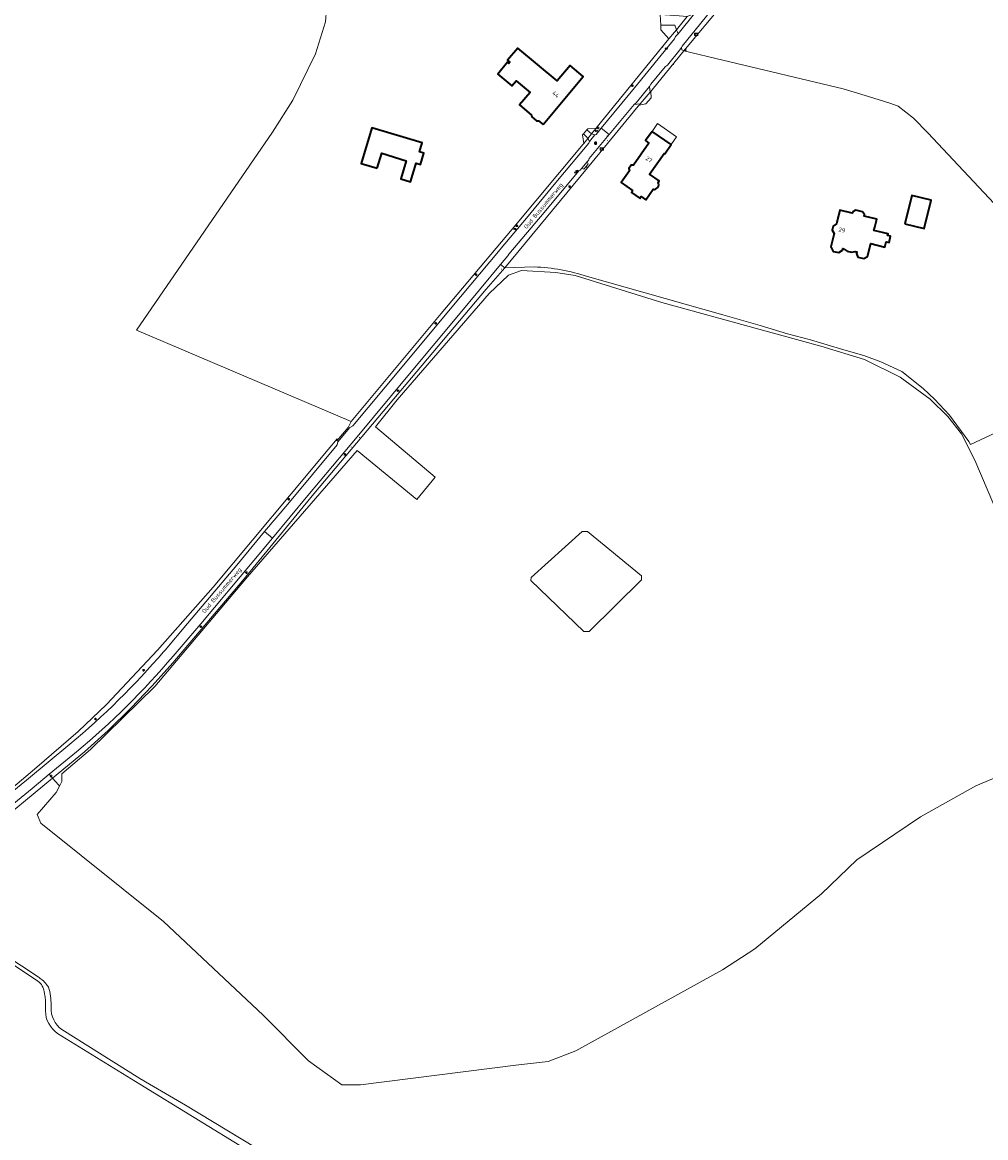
# Model space of a CAD drawing. Header units: metres. Extents: x 140853 to 145288, y 474558 to 480269.
# Tile 102 of 256: x 142204 to 142611, y 476977 to 477450. Entities that reach past the tile are written whole.
import ezdxf
from ezdxf.enums import TextEntityAlignment as Align
from ezdxf.lldxf.tags import DXFTag

# ---------------------------------------------------------------- set-up
doc = ezdxf.new("R2010")
doc.units = ezdxf.units.M
doc.header["$MEASUREMENT"] = 0
for name, color, linetype, lineweight in [('B-WE-GR-BEPLANTING_CULTUUR_BOSPLANTSOEN-G', 90, 'GR-PLANTSOEN', 18), ('B-WE-GR-BOS_GEMENGD-G', 40, 'Continuous', 13), ('B-WE-GR-BOUWLAND-G', 80, 'Continuous', 13), ('B-WE-GR-BOUWLAND_BRAAKLIGGEND-G', 200, 'Continuous', 13), ('B-WE-GR-GRAS_KRUIDENRIJK-G', 80, 'Continuous', 18), ('B-WE-GR-GROENVOORZIENING-G', 80, 'Continuous', 18), ('B-WE-IE-TERREINAFSCHEIDING_KUNSTMATIG_HEKWERK-G', 20, 'IE-TERREINAFSCHEIDING-KUNSTMATIG', 18), ('B-WE-KL-DATA_CAI-S', 90, 'KL-CAI-N', 18), ('B-WE-KL-ET_LS_OV_LICHTMAST-S', 190, 'Continuous', 18), ('B-WE-KL-GAS_PUT-S', 30, 'Continuous', 18), ('B-WE-KL-WATER_BRANDLEIDING_PUT-S', 150, 'Continuous', 18), ('B-WE-KL-WATER_PUT-S', 170, 'Continuous', 18), ('B-WE-OG-BEBOUWING-G', 7, 'Continuous', 35), ('B-WE-OG-BEBOUWING_BIJGEBOUW-G', 7, 'Continuous', 18), ('B-WE-OG-BEBOUWING_HUISNUMMER-T18', 10, 'Continuous', 18), ('B-WE-OG-BEBOUWING_STRAATNAAM-T18', 10, 'Continuous', 18), ('B-WE-OG-TERREIN_ERF-G', 7, 'Continuous', 18), ('B-WE-RI-GWA_RIOOLPUT-S', 30, 'Continuous', 18), ('B-WE-RI-TERREINKAST-S', 7, 'Continuous', 18), ('B-WE-VH-ONVERHARD-G', 252, 'Continuous', 18), ('B-WE-VH-VERHARDING_ASFALT-G', 252, 'Continuous', 18), ('B-WE-VH-VERHARDING_BETONSTRAATSTEEN-G', 252, 'Continuous', 18), ('B-WE-VH-VERHARDING_GESLOTEN-G', 7, 'Continuous', 18), ('B-WE-VH-VERHARDING_HALFVERHARDING_GRIND-G', 252, 'Continuous', 18), ('B-WE-VH-VERHARDING_HOUTSNIPPERS-G', 252, 'Continuous', 18), ('X-XX-XX-ALGEMEEN-S', 7, 'Continuous', 18)]:
    doc.layers.add(name, color=color, linetype=linetype, lineweight=lineweight)
doc.styles.add('NLCS-ISO', font='txt')
doc.styles.get("Standard").update_dxf_attribs({"font": 'arial.ttf'})
doc.linetypes.add('GR-PLANTSOEN', pattern='A,0,[179,NLCS.shx,S=2,R=0,X=0,Y=0],-4', length=4)
doc.linetypes.add('IE-TERREINAFSCHEIDING-KUNSTMATIG', pattern='A,4,[82,NLCS.shx,S=0.75,R=90,X=0,Y=0],4,-2', length=10)
tags = doc.linetypes.add('KL-CAI-N', pattern='A,4,-1,[101,NLCS.shx,S=0.5,R=0,X=0,Y=0],-1,4,-1,["C",Standard,S=1,R=0,X=-0.25,Y=-0.5],-1.5', length=12.5).pattern_tags.tags
tags[18] = DXFTag(74, 10)

# ---------------------------------------------------------------- blocks, each defined once
blk = doc.blocks.new('SIE-WEG_AFVALBAK_TYPE_01')
for radius in [0.25, 0.156]:
    blk.add_circle((0, 0), radius)
blk = doc.blocks.new('SRI-TERREINKAST-SO')
at = {"ltscale": 0.1}
h = blk.add_hatch(color=256, dxfattribs=at)
h.paths.add_polyline_path([(3.9, 2.1), (-3.4, 2.1), (-3.4, -2.4), (3.9, -2.4)])
h.paths.add_polyline_path([(3.4, 1.6), (-2.9, 1.6), (-2.9, -1.9), (3.4, -1.9)], flags=16)
at = {"flags": 128}
for points in [[(3.9, 2.1), (-3.4, 2.1), (-3.4, -2.4), (3.9, -2.4)], [(3.4, 1.6), (-2.9, 1.6), (-2.9, -1.9), (3.4, -1.9)]]:
    blk.add_lwpolyline(points, close=True, dxfattribs=at)
at = {"style": 'NLCS-ISO'}
blk.add_text('RI', height=1.8, dxfattribs=at).set_placement((-0.9, -1))
blk = doc.blocks.new('SKL-DATA_TERREINKAST-SO')
for q in [(-0.2, 0.2), (0.2, 0.2)]:
    blk.add_line((0, -0.2), q)
at = {"flags": 128}
blk.add_lwpolyline([(0.6, 0.4), (-0.6, 0.4), (-0.6, -0.4), (0.6, -0.4)], close=True, dxfattribs=at)
at = {"style": 'NLCS-ISO'}
blk.add_attdef('TYPE', text='', height=0.35, dxfattribs=at).set_placement((0, 0.7), align=Align.MIDDLE_CENTER)
blk = doc.blocks.new('B-SIE-WEG_LICHTMAST-SO')
at = {"ltscale": 0.1}
for p, q in [((-1.1, 0.6), (-2.2, 1.3)), ((0, 1.3), (0, 2.5)), ((1.1, 0.6), (2.2, 1.3)), ((-1.1, -0.6), (-2.2, -1.3)), ((0, -1.3), (0, -2.5)), ((1.1, -0.6), (2.2, -1.3))]:
    blk.add_line(p, q, dxfattribs=at)
at = {"flags": 128}
for points in [[(-1.2, 0.5), (1.2, 0.5)], [(-1.2, -0.5), (1.2, -0.5)]]:
    blk.add_lwpolyline(points, dxfattribs=at)
at = {"ltscale": 0.1}
blk.add_circle((0, 0), 1.27, dxfattribs=at)
at = {"style": 'NLCS-ISO'}
blk.add_attdef('TYPE', text='', height=1.8, dxfattribs=at).set_placement((0, 2.5), align=Align.BOTTOM_CENTER)
blk = doc.blocks.new('SKL-WATERLEIDINGPUT-SO')
at = {"color": 0, "linetype": 'ByBlock', "lineweight": 18}
blk.add_ellipse((0, 0), major_axis=(2.5, 0), ratio=0.54, dxfattribs=at)
at = {"color": 0, "linetype": 'ByBlock', "lineweight": 18, "style": 'NLCS-ISO'}
blk.add_text('wl', height=1.8, dxfattribs=at).set_placement((0, 0), align=Align.MIDDLE_CENTER)
blk = doc.blocks.new('SKL-GAS_PUT-SO')
at = {"color": 0, "linetype": 'ByBlock', "lineweight": 18}
blk.add_ellipse((0, 0), major_axis=(2.5, 0), ratio=0.601255, dxfattribs=at)
at = {"color": 0, "linetype": 'ByBlock', "lineweight": 18, "style": 'NLCS-ISO'}
blk.add_text('gas', height=1.8, dxfattribs=at).set_placement((0.1, 0.3), align=Align.MIDDLE_CENTER)
blk = doc.blocks.new('SRI-PUT_INSPECTIE-SO')
at = {"lineweight": -3, "flags": 128}
blk.add_lwpolyline([(-2, -2), (2, -2), (2, 2), (-2, 2)], close=True, dxfattribs=at)
at = {"lineweight": -3, "ltscale": 1.5}
blk.add_circle((0, 0), 2, dxfattribs=at)
at = {"ltscale": 0.1, "style": 'NLCS-ISO'}
blk.add_text('I', height=2.5, dxfattribs=at).set_placement((0, 0), align=Align.MIDDLE_CENTER)
blk = doc.blocks.new('SIE-WEG_STRAATPOT_BRANDKRAAN-SO')
blk.add_ellipse((0, 0), major_axis=(-0.729, 0), ratio=0.685994)
at = {"style": 'NLCS-ISO'}
blk.add_text('BR', height=0.4, dxfattribs=at).set_placement((-0.3, -0.2))

msp = doc.modelspace()

# ---------------------------------------------------------------- linework, layer by layer
at = {"layer": 'B-WE-GR-BEPLANTING_CULTUUR_BOSPLANTSOEN-G', "ltscale": 0.2, "flags": 128}
msp.add_lwpolyline([(142457.645, 477587.833), (142455.169, 477590.684), (142455.169, 477590.684, 0.0091178), (142421.153, 477612.154), (142421.153, 477612.154, 0.0372482), (142394.628, 477625.228), (142394.628, 477625.228, 0.0553428), (142361.778, 477631.768), (142361.778, 477631.768, 0.012629), (142315.371, 477635.578), (142315.371, 477635.578), (142281.634, 477500), (142279.284, 477490.779), (142165.754, 477495.82), (142156.942, 477500), (142108.438, 477523.01), (142075.722, 477558.537), (142073.495, 477556.762), (142066.713, 477551.359), (142018.961, 477577.562), (142023.158, 477589.855), (142023.402, 477598.721), (142023.402, 477598.721, -0.0460718), (142021.561, 477599.576), (142021.561, 477599.576, -0.0596284), (142019.46, 477601.163), (142019.46, 477601.163), (142000, 477618.565), (142000, 477616.85), (141995.411, 477621.272), (141983.845, 477629.332), (141977.439, 477632.139), (141953.008, 477639.554), (141949.674, 477635.844), (141951.991, 477630.309), (141952.406, 477630.483), (141953.565, 477627.716), (141958.77, 477615.709), (141958.77, 477615.709, 0.2085543), (141958.664, 477608.929), (141958.664, 477608.929, 0.1241913), (141961.146, 477605.613), (141961.146, 477605.613), (141969.063, 477599.836), (141951.634, 477575.073), (141936.138, 477586.041), (141916.046, 477600.262), (141932.157, 477623.024), (141935.096, 477621.059), (141935.096, 477621.059, 0.3237888), (141938.975, 477621.255), (141938.975, 477621.255), (141942.511, 477618.935), (141942.511, 477618.935, 0.3177164), (141949.436, 477622.947), (141949.436, 477622.947, 0.1434797), (141949.898, 477626.098), (141949.898, 477626.098), (141948.681, 477628.84), (141948.91, 477628.941), (141943.914, 477640.472), (141939.325, 477643.536), (141938.121, 477646.806), (141928.926, 477653.039), (141916.428, 477661.509), (141914.808, 477661.843), (141913.824, 477661.68), (141903.894, 477646.182), (141899.803, 477639.865), (141884.953, 477620.18), (141913.785, 477599.97), (141922.529, 477593.939), (141929.852, 477588.725), (141935.022, 477585.194), (141936.33, 477584.252), (141937.06, 477577.475), (141937.397, 477574.34), (141940.587, 477573.236), (141939.187, 477552.054), (141950.309, 477544.172), (141941.17, 477531.329), (141954.749, 477521.778), (141956.83, 477524.716), (141967.128, 477517.424), (141954.814, 477500), (141948.393, 477490.915), (141938.068, 477498.219), (141939.329, 477500), (141953.391, 477519.86), (141939.808, 477529.415), (141937.475, 477526.136), (141935.747, 477500), (141934.466, 477480.608), (141985.505, 477444.286), (141972.26, 477435.716), (142000, 477424.424), (142058.572, 477400.581), (142094.115, 477386.112), (142027.353, 477256.633), (142035.656, 477256.26), (142032.568, 477250), (142018.016, 477221.298), (142000, 477188.053), (141974.136, 477140.518), (141969.655, 477131.578), (141984.065, 477124.357), (141989.717, 477121.622), (142000, 477116.494), (142013.967, 477109.529), (142028.305, 477102.706), (142028.305, 477102.706, 0.0373765), (142043.001, 477096.517), (142043.001, 477096.517), (142053.846, 477093.041), (142072.117, 477089.129), (142081.089, 477087.783), (142121.748, 477082.443), (142124.881, 477082.281), (142133.744, 477081.821), (142133.744, 477081.821, 0.0079449), (142143.554, 477082.897), (142143.554, 477082.897), (142168.764, 477100.465), (142182.561, 477111.691), (142184.865, 477113.567), (142184.727, 477115.663), (142183.865, 477117.028), (142187.549, 477119.575), (142188.936, 477118.259), (142190.146, 477117.894), (142208.711, 477133.371), (142227.22, 477149.26), (142239.208, 477160.702), (142260.732, 477183.74), (142284.309, 477210.455), (142317.324, 477250), (142332.981, 477268.769), (142336.756, 477273.294), (142336.756, 477273.294, -0.062157), (142336.676, 477272.33), (142336.676, 477272.33), (142341.49, 477278.028), (142342.686, 477280.543), (142251.877, 477319.265), (142309.443, 477403.031), (142318.006, 477416.668), (142327.573, 477436.243), (142331.856, 477449.779), (142332.239, 477455.13), (142330.361, 477479.334), (142330.361, 477479.334, -0.4287248), (142339.934, 477488.316), (142339.934, 477488.316), (142370.927, 477489.666), (142370.927, 477489.666, 0.0998383), (142392.33, 477494.691), (142392.33, 477494.691), (142401.737, 477500), (142405.352, 477502.04), (142420.162, 477513.273), (142432.622, 477524.815), (142438.259, 477531.842), (142442.289, 477538.419), (142444.501, 477544.315), (142455.254, 477578.556), (142457.645, 477587.833)], format="xyb", close=True, dxfattribs=at)
at = {"layer": 'B-WE-GR-BOS_GEMENGD-G', "ltscale": 0.2, "flags": 128}
msp.add_lwpolyline([(142611.437, 477462.6), (142604.178, 477469.499), (142590.388, 477482.563), (142572.652, 477500), (142570.007, 477502.6), (142553.342, 477517.409), (142550.533, 477518.587), (142550.533, 477518.587), (142535.215, 477500), (142500, 477457.299), (142483.552, 477437.569), (142500, 477433.61), (142550.859, 477421.37), (142561.599, 477418.187), (142570.714, 477415.409), (142574.135, 477414.05), (142580.645, 477408.974), (142586.762, 477402.728), (142634.16, 477352.317)], dxfattribs=at)
for points in [[(142634.572, 477137.892), (142607.055, 477126.25), (142583.64, 477113.153), (142556.652, 477095.029), (142541.703, 477080.609), (142513.525, 477057.326), (142499.899, 477048.462), (142437.854, 477014.067), (142426.08, 477009.569), (142412.322, 477007.981), (142346.705, 476999.647), (142338.768, 476999.779), (142324.613, 477009.833), (142305.43, 477029.148), (142263.229, 477068.835), (142211.371, 477110.507), (142209.783, 477114.212), (142217.796, 477123.441), (142219.203, 477126.13), (142219.203, 477126.13, 0.1290472), (142218.89, 477126.694), (142218.89, 477126.694), (142216.346, 477129.593), (142189.18, 477107.209)], [(142188.876, 477059.372), (142210.2, 477045.382), (142210.2, 477045.382, -0.04596), (142211.997, 477044.129), (142211.997, 477044.129, -0.0413447), (142213.794, 477042.225), (142213.794, 477042.225, -0.040825), (142214.393, 477041.425), (142214.393, 477041.425, -0.0713484), (142214.89, 477040.124), (142214.89, 477040.124, -0.0664177), (142215.717, 477032.492), (142215.717, 477032.492, 0.2467226), (142220.194, 477023.102), (142220.194, 477023.102), (142253.224, 477002.451), (142257.381, 477000), (142272.542, 476991.061), (142320.479, 476962.23)]]:
    msp.add_lwpolyline(points, format="xyb", dxfattribs=at)
at = {"layer": 'B-WE-GR-BOUWLAND-G', "ltscale": 0.2, "flags": 128}
msp.add_lwpolyline([(142617.506, 477238.698), (142606.658, 477264.23), (142606.658, 477264.23), (142600.97, 477275.343), (142595.281, 477282.751), (142587.741, 477290.027), (142575.041, 477299.288), (142559.959, 477306.828), (142541.438, 477312.517), (142515.245, 477319.66), (142474.234, 477330.905), (142437.457, 477342.415), (142429.387, 477343.605), (142414.835, 477344.531), (142409.279, 477342.547), (142401.077, 477334.742), (142362.183, 477289.762), (142353.058, 477278.275), (142378.242, 477257.029), (142370.458, 477247.586), (142345.184, 477268.265), (142298.875, 477214.773), (142278.004, 477190.05), (142259.657, 477168.319), (142232.405, 477141.728), (142220.234, 477131.409), (142220.234, 477128.102), (142219.203, 477126.13), (142217.796, 477123.441), (142209.783, 477114.212), (142211.371, 477110.507), (142263.229, 477068.835), (142305.43, 477029.148), (142324.613, 477009.833), (142338.768, 476999.779), (142346.705, 476999.647), (142412.322, 477007.981), (142426.08, 477009.569), (142437.854, 477014.067), (142499.899, 477048.462), (142513.525, 477057.326), (142541.703, 477080.609), (142556.652, 477095.029), (142583.64, 477113.153), (142607.055, 477126.25), (142634.572, 477137.892)], dxfattribs=at)
msp.add_lwpolyline([(142418.732, 477213.255), (142418.851, 477214.564), (142440.515, 477233.967), (142442.776, 477233.967), (142465.512, 477215.16), (142465.512, 477213.493), (142443.491, 477191.71), (142441.229, 477191.71), (142418.732, 477213.255)], close=True, dxfattribs=at)
at = {"layer": 'B-WE-GR-BOUWLAND_BRAAKLIGGEND-G', "ltscale": 0.2, "flags": 128}
msp.add_lwpolyline([(142418.732, 477213.255), (142441.229, 477191.71), (142443.491, 477191.71), (142465.512, 477213.493), (142465.512, 477215.16), (142442.776, 477233.967), (142440.515, 477233.967), (142418.851, 477214.564), (142418.732, 477213.255)], close=True, dxfattribs=at)
at = {"layer": 'B-WE-GR-GRAS_KRUIDENRIJK-G', "ltscale": 0.2, "flags": 128}
for points in [[(142535.215, 477500), (142550.533, 477518.587), (142549.279, 477519.481), (142548.904, 477519.749), (142547.007, 477517.406), (142546.847, 477517.525), (142545.361, 477515.668), (142534.131, 477502.244), (142514.637, 477478.595), (142498.644, 477459.083), (142482.763, 477439.495), (142482.481, 477438.882), (142482.714, 477437.995), (142483.552, 477437.569), (142500, 477457.299), (142535.215, 477500)], [(142446.391, 477404.779), (142444.479, 477402.411), (142445.888, 477402.008), (142446.408, 477402.1), (142448.549, 477404.706), (142462.656, 477421.882), (142479.554, 477442.527), (142480.035, 477443.505), (142481.046, 477444.715), (142480.35, 477446.343), (142479.555, 477445.387), (142477.191, 477442.545), (142446.819, 477405.304), (142446.391, 477404.779)], [(142451.918, 477402.075), (142443.453, 477391.922), (142443.248, 477391.292), (142442.603, 477390.555), (142443.057, 477389.715), (142442.096, 477388.558), (142442.725, 477388.038), (142464.167, 477414.01), (142464.628, 477414.568), (142465.08, 477415.101), (142462.451, 477414.84), (142451.918, 477402.075)], [(142441.135, 477387.401), (142440.314, 477387.851), (142439.66, 477387.049), (142439.104, 477386.705), (142424.431, 477369.099), (142409.473, 477351.462), (142409.033, 477350.756), (142405.965, 477347.073), (142407.705, 477345.619), (142442.725, 477388.038), (142442.096, 477388.558), (142441.135, 477387.401)]]:
    msp.add_lwpolyline(points, close=True, dxfattribs=at)
msp.add_lwpolyline([(142192.966, 477118.786), (142205.265, 477128.665), (142223.694, 477143.952), (142223.694, 477143.952, 0.0413896), (142263.248, 477183.041), (142263.248, 477183.041), (142263.945, 477183.816), (142273.456, 477194.997), (142294.265, 477219.721), (142306.092, 477233.923), (142315.836, 477245.625), (142336.763, 477270.697), (142337.125, 477271.927), (142342.191, 477277.959), (142343.432, 477278.681), (142363.552, 477302.8), (142384.603, 477328.13), (142405.708, 477353.457), (142406.248, 477353.954), (142416.973, 477366.696), (142429.358, 477381.761), (142443.264, 477398.381), (142443.506, 477399.086), (142442.816, 477400.351), (142441.154, 477398.292), (142440.883, 477397.965), (142440.883, 477397.965), (142410.836, 477361.935), (142380.802, 477326.292), (142342.686, 477280.543), (142341.49, 477278.028), (142336.676, 477272.33), (142336.676, 477272.33, 0.062157), (142336.756, 477273.294), (142336.756, 477273.294), (142332.981, 477268.769), (142317.324, 477250), (142284.309, 477210.455), (142260.732, 477183.74), (142239.208, 477160.702), (142227.22, 477149.26), (142208.711, 477133.371), (142190.146, 477117.894)], format="xyb", dxfattribs=at)
msp.add_lwpolyline([(142326.973, 477250), (142399.779, 477336.594), (142407.705, 477345.619), (142405.965, 477347.073), (142388.108, 477325.636), (142366.691, 477299.879), (142345.2, 477274.135), (142324.341, 477249.209), (142309.365, 477231.197), (142301.455, 477221.684), (142279.02, 477194.938), (142267.317, 477181.191), (142267.317, 477181.191, -0.0438132), (142226.474, 477140.757), (142226.474, 477140.757), (142214.952, 477131.181), (142216.346, 477129.593), (142229.908, 477140.768), (142239.877, 477149.751), (142249.458, 477159.147), (142258.477, 477168.63), (142267.231, 477178.357), (142296.721, 477213.144), (142326.973, 477250)], format="xyb", close=True, dxfattribs=at)
at = {"layer": 'B-WE-GR-GROENVOORZIENING-G', "ltscale": 0.2, "flags": 128}
msp.add_lwpolyline([(142469.029, 477422.397), (142469.211, 477419.971), (142469.507, 477420.32), (142470.05, 477420.986), (142483.552, 477437.569), (142482.714, 477437.995), (142482.481, 477438.882), (142481.784, 477437.995), (142476.607, 477431.407), (142475.753, 477430.922), (142474.848, 477429.906), (142469.485, 477423.395), (142469.029, 477422.397)], close=True, dxfattribs=at)
msp.add_lwpolyline([(142658.343, 477295.771), (142604.755, 477270.835), (142604.127, 477272.15), (142595.922, 477283.308), (142589.569, 477290.063), (142584.714, 477294.52), (142575.784, 477301.804), (142566.818, 477305.868), (142559.62, 477308.518), (142551.272, 477310.934), (142537.146, 477315.125), (142527.412, 477317.672), (142515.827, 477321.231), (142500, 477325.702), (142442.67, 477341.893), (142442.67, 477341.893, 0.0712719), (142420.136, 477346.043), (142420.136, 477346.043), (142407.705, 477345.619), (142399.779, 477336.594), (142326.973, 477250), (142296.721, 477213.144), (142267.231, 477178.357), (142258.477, 477168.63), (142249.458, 477159.147), (142239.877, 477149.751), (142229.908, 477140.768), (142216.346, 477129.593), (142218.89, 477126.694), (142218.89, 477126.694, -0.1290472), (142219.203, 477126.13), (142219.203, 477126.13), (142220.234, 477128.102), (142220.234, 477131.409), (142232.405, 477141.728), (142259.657, 477168.319), (142278.004, 477190.05), (142298.875, 477214.773), (142345.184, 477268.265), (142370.458, 477247.586), (142378.242, 477257.029), (142353.058, 477278.275), (142362.183, 477289.762), (142401.077, 477334.742), (142409.279, 477342.547), (142414.835, 477344.531), (142429.387, 477343.605), (142437.457, 477342.415), (142474.234, 477330.905), (142515.245, 477319.66), (142541.438, 477312.517), (142559.959, 477306.828), (142575.041, 477299.288), (142587.741, 477290.027), (142595.281, 477282.751), (142600.97, 477275.343), (142606.658, 477264.23), (142617.506, 477238.698)], format="xyb", dxfattribs=at)
at = {"layer": 'B-WE-IE-TERREINAFSCHEIDING_KUNSTMATIG_HEKWERK-G', "ltscale": 0.2, "flags": 128}
for points in [[(142342.686, 477280.543), (142251.877, 477319.265), (142309.443, 477403.031), (142318.006, 477416.668), (142327.573, 477436.243), (142331.856, 477449.779), (142332.239, 477455.13), (142330.361, 477479.334)], [(142446.819, 477405.304), (142477.191, 477442.545)], [(142470.05, 477420.986), (142483.552, 477437.569)], [(142469.507, 477420.32), (142470.05, 477420.986)], [(142464.167, 477414.01), (142442.725, 477388.038)], [(142464.628, 477414.568), (142464.167, 477414.01)], [(142446.391, 477404.779), (142446.819, 477405.304)], [(142440.883, 477397.965), (142410.836, 477361.935), (142380.802, 477326.292), (142342.686, 477280.543)], [(142440.883, 477397.965), (142441.154, 477398.292)], [(142442.725, 477388.038), (142407.705, 477345.619)], [(142407.705, 477345.619), (142420.136, 477346.043)], [(142442.67, 477341.893), (142500, 477325.702)], [(142500, 477325.702), (142515.827, 477321.231), (142527.412, 477317.672), (142537.146, 477315.125), (142551.272, 477310.934), (142559.62, 477308.518), (142566.818, 477305.868), (142575.784, 477301.804), (142584.714, 477294.52), (142589.569, 477290.063), (142595.922, 477283.308), (142604.127, 477272.15)], [(142658.343, 477295.771), (142604.755, 477270.835), (142604.127, 477272.15)], [(142332.981, 477268.769), (142336.756, 477273.294)], [(142317.324, 477250), (142332.981, 477268.769)], [(142190.146, 477117.894), (142208.711, 477133.371), (142227.22, 477149.26), (142239.208, 477160.702), (142260.732, 477183.74), (142284.309, 477210.455), (142317.324, 477250)]]:
    msp.add_lwpolyline(points, dxfattribs=at)
msp.add_lwpolyline([(142420.136, 477346.043, -0.0712719), (142442.67, 477341.893)], format="xyb", dxfattribs=at)
at = {"layer": 'B-WE-OG-BEBOUWING-G', "ltscale": 0.2, "flags": 128}
for points in [[(142423.892, 477406.284), (142440.877, 477426.69), (142435.328, 477431.309), (142429.935, 477424.83), (142413.272, 477438.699), (142408.934, 477433.488), (142409.88, 477432.701), (142409.458, 477432.194), (142408.912, 477432.648), (142404.754, 477427.653), (142410.726, 477422.682), (142412.51, 477424.826), (142418.39, 477419.932), (142413.931, 477414.575), (142419.035, 477410.327), (142419.119, 477409.554), (142421.195, 477407.827), (142421.971, 477407.883), (142423.892, 477406.284)], [(142353.742, 477387.758), (142355.669, 477394.111), (142366.005, 477390.975), (142363.672, 477383.283), (142367.83, 477382.022), (142370.227, 477389.921), (142372.037, 477389.372), (142373.493, 477394.173), (142371.636, 477394.736), (142372.777, 477398.497), (142351.486, 477404.955), (142346.899, 477389.834), (142353.742, 477387.758)], [(142577.045, 477364.238), (142585.26, 477362.211), (142588.236, 477374.268), (142580.021, 477376.296), (142577.045, 477364.238)], [(142548.211, 477364.8), (142548.061, 477364.2), (142546.71, 477363.299), (142546.31, 477361.548), (142547.06, 477360.148), (142545.709, 477354.495), (142546.659, 477352.594), (142549.06, 477352.094), (142550.611, 477353.094), (142550.761, 477353.745), (142551.411, 477353.594), (142552.561, 477352.644), (142554.512, 477352.194), (142556.041, 477352.498), (142556.715, 477352.332), (142556.56, 477351.703), (142557.098, 477350.187), (142559.61, 477349.567), (142561.26, 477350.367), (142562.619, 477355.873), (142568.544, 477354.411), (142569.083, 477356.598), (142570.327, 477356.291), (142571.001, 477359.023), (142569.746, 477359.333), (142569.907, 477359.986), (142563.957, 477361.454), (142564.302, 477362.852), (142565.126, 477366.246), (142559.813, 477367.536), (142559.966, 477368.167), (142559.14, 477369.335), (142556.223, 477370.045), (142554.951, 477369.385), (142554.797, 477368.753), (142549.484, 477370.043), (142548.211, 477364.8)]]:
    msp.add_lwpolyline(points, close=True, dxfattribs=at)
msp.add_lwpolyline([(142470.033, 477403.398), (142467.332, 477399.474), (142468.749, 477398.481), (142462.155, 477389.072), (142461.156, 477389.04), (142460.209, 477387.688), (142460.52, 477386.738), (142456.997, 477381.711), (142461.804, 477378.342), (142461.276, 477377.589), (142464.962, 477375.006), (142465.489, 477375.76), (142467.439, 477374.394), (142470.572, 477378.865), (142470.572, 477378.865, 0.6128251), (142472.632, 477381.805), (142472.632, 477381.805), (142473.063, 477382.42), (142469.001, 477385.266), (142475.171, 477394.071), (142475.45, 477393.878), (142478.155, 477397.807), (142470.033, 477403.398)], format="xyb", close=True, dxfattribs=at)
at = {"layer": 'B-WE-OG-BEBOUWING_BIJGEBOUW-G', "ltscale": 0.2, "flags": 128}
msp.add_lwpolyline([(142478.155, 477397.807), (142480.424, 477401.104), (142472.302, 477406.695), (142470.033, 477403.398), (142478.155, 477397.807)], close=True, dxfattribs=at)
at = {"layer": 'B-WE-OG-TERREIN_ERF-G', "ltscale": 0.2, "flags": 128}
for points in [[(142331.856, 477449.779), (142327.573, 477436.243), (142318.006, 477416.668), (142309.443, 477403.031), (142251.877, 477319.265), (142342.686, 477280.543), (142380.802, 477326.292), (142410.836, 477361.935), (142440.883, 477397.965), (142441.154, 477398.292), (142440.592, 477401.889), (142441.046, 477402.36), (142442.419, 477404.047), (142442.829, 477404.496), (142446.391, 477404.779), (142446.819, 477405.304), (142477.191, 477442.545), (142473.821, 477446.416), (142473.733, 477448.387), (142473.536, 477452.82)], [(142470.572, 477378.865), (142467.439, 477374.394), (142465.489, 477375.76), (142464.962, 477375.006), (142461.276, 477377.589), (142461.804, 477378.342), (142456.997, 477381.711), (142460.52, 477386.738), (142460.209, 477387.688), (142461.156, 477389.04), (142462.155, 477389.072), (142468.749, 477398.481), (142467.332, 477399.474), (142470.033, 477403.398), (142478.155, 477397.807), (142475.45, 477393.878), (142475.171, 477394.071), (142469.001, 477385.266), (142473.063, 477382.42), (142472.632, 477381.805)]]:
    msp.add_lwpolyline(points, dxfattribs=at)
for points in [[(142473.733, 477448.387), (142478.667, 477448.335), (142479.691, 477448.324), (142480.35, 477446.343), (142484.971, 477452.024), (142481.512, 477452.265), (142473.536, 477452.82), (142473.733, 477448.387)], [(142473.733, 477448.387), (142473.821, 477446.416), (142477.191, 477442.545), (142479.555, 477445.387), (142480.35, 477446.343), (142479.691, 477448.324), (142478.667, 477448.335), (142473.733, 477448.387)], [(142423.892, 477406.284), (142421.971, 477407.883), (142421.195, 477407.827), (142419.119, 477409.554), (142419.035, 477410.327), (142413.931, 477414.575), (142418.39, 477419.932), (142412.51, 477424.826), (142410.726, 477422.682), (142404.754, 477427.653), (142408.912, 477432.648), (142409.458, 477432.194), (142409.88, 477432.701), (142408.934, 477433.488), (142413.272, 477438.699), (142429.935, 477424.83), (142435.328, 477431.309), (142440.877, 477426.69), (142423.892, 477406.284)], [(142464.628, 477414.568), (142467.456, 477415.003), (142469.683, 477417.623), (142469.507, 477420.32), (142469.211, 477419.971), (142465.08, 477415.101), (142464.628, 477414.568)], [(142353.742, 477387.758), (142346.899, 477389.834), (142351.486, 477404.955), (142372.777, 477398.497), (142371.636, 477394.736), (142373.493, 477394.173), (142372.037, 477389.372), (142370.227, 477389.921), (142367.83, 477382.022), (142363.672, 477383.283), (142366.005, 477390.975), (142355.669, 477394.111), (142353.742, 477387.758)], [(142441.046, 477402.36), (142440.592, 477401.889), (142441.154, 477398.292), (142442.816, 477400.351), (142442.452, 477401.017), (142441.046, 477402.36)], [(142444.479, 477402.411), (142442.419, 477404.047), (142441.046, 477402.36), (142442.452, 477401.017), (142442.816, 477400.351), (142444.479, 477402.411)], [(142444.479, 477402.411), (142446.391, 477404.779), (142442.829, 477404.496), (142442.419, 477404.047), (142444.479, 477402.411)], [(142577.045, 477364.238), (142580.021, 477376.296), (142588.236, 477374.268), (142585.26, 477362.211), (142577.045, 477364.238)], [(142548.211, 477364.8), (142549.484, 477370.043), (142554.797, 477368.753), (142554.951, 477369.385), (142556.223, 477370.045), (142559.14, 477369.335), (142559.966, 477368.167), (142559.813, 477367.536), (142565.126, 477366.246), (142564.302, 477362.852), (142563.957, 477361.454), (142569.907, 477359.986), (142569.746, 477359.333), (142571.001, 477359.023), (142570.327, 477356.291), (142569.083, 477356.598), (142568.544, 477354.411), (142562.619, 477355.873), (142561.26, 477350.367), (142559.61, 477349.567), (142557.098, 477350.187), (142556.56, 477351.703), (142556.715, 477352.332), (142556.041, 477352.498), (142554.512, 477352.194), (142552.561, 477352.644), (142551.411, 477353.594), (142550.761, 477353.745), (142550.611, 477353.094), (142549.06, 477352.094), (142546.659, 477352.594), (142545.709, 477354.495), (142547.06, 477360.148), (142546.31, 477361.548), (142546.71, 477363.299), (142548.061, 477364.2), (142548.211, 477364.8)]]:
    msp.add_lwpolyline(points, close=True, dxfattribs=at)
for points in [[(142634.16, 477352.317), (142586.762, 477402.728), (142580.645, 477408.974), (142574.135, 477414.05), (142570.714, 477415.409), (142561.599, 477418.187), (142550.859, 477421.37), (142500, 477433.61), (142483.552, 477437.569), (142470.05, 477420.986), (142469.507, 477420.32), (142469.683, 477417.623), (142467.456, 477415.003), (142464.628, 477414.568), (142464.167, 477414.01), (142442.725, 477388.038), (142407.705, 477345.619), (142420.136, 477346.043), (142420.136, 477346.043, -0.0712719), (142442.67, 477341.893), (142442.67, 477341.893), (142500, 477325.702), (142515.827, 477321.231), (142527.412, 477317.672), (142537.146, 477315.125), (142551.272, 477310.934), (142559.62, 477308.518), (142566.818, 477305.868), (142575.784, 477301.804), (142584.714, 477294.52), (142589.569, 477290.063), (142595.922, 477283.308), (142604.127, 477272.15), (142604.755, 477270.835), (142658.343, 477295.771)], [(142472.632, 477381.805, -0.6128251), (142470.572, 477378.865)], [(142299.249, 476971.837), (142253.304, 477000), (142218.362, 477021.508), (142218.362, 477021.508, -0.2431724), (142213.33, 477031.074), (142213.33, 477031.074, 0.0354279), (142213.234, 477036.776), (142213.234, 477036.776, 0.0329349), (142212.59, 477039.878), (142212.59, 477039.878, 0.0625663), (142211.993, 477041.528), (142211.993, 477041.528, 0.1239354), (142210.047, 477043.632), (142210.047, 477043.632), (142174.543, 477067.254)]]:
    msp.add_lwpolyline(points, format="xyb", dxfattribs=at)
at = {"layer": 'B-WE-VH-ONVERHARD-G', "ltscale": 0.2, "flags": 128}
for points in [[(142174.543, 477067.254), (142210.047, 477043.632), (142210.047, 477043.632, -0.1239354), (142211.993, 477041.528), (142211.993, 477041.528, -0.0625663), (142212.59, 477039.878), (142212.59, 477039.878, -0.0329349), (142213.234, 477036.776), (142213.234, 477036.776, -0.0354279), (142213.33, 477031.074), (142213.33, 477031.074, 0.2431724), (142218.362, 477021.508), (142218.362, 477021.508), (142253.304, 477000), (142299.249, 476971.837)], [(142320.479, 476962.23), (142272.542, 476991.061), (142257.381, 477000), (142253.224, 477002.451), (142220.194, 477023.102), (142220.194, 477023.102, -0.2467226), (142215.717, 477032.492), (142215.717, 477032.492, 0.0664177), (142214.89, 477040.124), (142214.89, 477040.124, 0.0713484), (142214.393, 477041.425), (142214.393, 477041.425, 0.040825), (142213.794, 477042.225), (142213.794, 477042.225, 0.0413447), (142211.997, 477044.129), (142211.997, 477044.129, 0.04596), (142210.2, 477045.382), (142210.2, 477045.382), (142188.876, 477059.372)]]:
    msp.add_lwpolyline(points, format="xyb", dxfattribs=at)
at = {"layer": 'B-WE-VH-VERHARDING_ASFALT-G', "ltscale": 0.2, "flags": 128}
msp.add_lwpolyline([(142488.075, 477453.37), (142481.046, 477444.715), (142480.035, 477443.505), (142479.554, 477442.527), (142462.656, 477421.882), (142448.549, 477404.706), (142448.549, 477404.706), (142451.918, 477402.075), (142462.451, 477414.84), (142463.299, 477415.432), (142469.029, 477422.397), (142469.485, 477423.395), (142474.848, 477429.906), (142475.753, 477430.922), (142476.607, 477431.407), (142481.784, 477437.995), (142482.481, 477438.882), (142482.763, 477439.495), (142498.644, 477459.083)], dxfattribs=at)
msp.add_lwpolyline([(142451.918, 477402.075), (142448.549, 477404.706), (142446.408, 477402.1), (142445.888, 477402.008), (142443.506, 477399.086), (142443.264, 477398.381), (142429.358, 477381.761), (142416.973, 477366.696), (142406.248, 477353.954), (142405.708, 477353.457), (142384.603, 477328.13), (142363.552, 477302.8), (142343.432, 477278.681), (142342.191, 477277.959), (142337.125, 477271.927), (142336.763, 477270.697), (142315.836, 477245.625), (142306.092, 477233.923), (142309.365, 477231.197), (142324.341, 477249.209), (142345.2, 477274.135), (142366.691, 477299.879), (142388.108, 477325.636), (142405.965, 477347.073), (142409.033, 477350.756), (142409.473, 477351.462), (142424.431, 477369.099), (142439.104, 477386.705), (142439.66, 477387.049), (142440.314, 477387.851), (142442.603, 477390.555), (142443.248, 477391.292), (142443.453, 477391.922), (142451.918, 477402.075)], close=True, dxfattribs=at)
at = {"layer": 'B-WE-VH-VERHARDING_BETONSTRAATSTEEN-G', "ltscale": 0.2, "flags": 128}
msp.add_lwpolyline([(142443.057, 477389.715), (142442.603, 477390.555), (142440.314, 477387.851), (142441.135, 477387.401), (142442.096, 477388.558), (142443.057, 477389.715)], close=True, dxfattribs=at)
at = {"layer": 'B-WE-VH-VERHARDING_GESLOTEN-G', "ltscale": 0.2, "flags": 128}
msp.add_lwpolyline([(142186.504, 477107.93), (142207.716, 477125.167), (142214.952, 477131.181), (142226.474, 477140.757), (142226.474, 477140.757, 0.0438132), (142267.317, 477181.191), (142267.317, 477181.191), (142279.02, 477194.938), (142301.455, 477221.684), (142309.365, 477231.197), (142306.092, 477233.923), (142294.265, 477219.721), (142273.456, 477194.997), (142263.945, 477183.816), (142263.248, 477183.041), (142263.248, 477183.041, -0.0413896), (142223.694, 477143.952), (142223.694, 477143.952), (142205.265, 477128.665), (142192.966, 477118.786)], format="xyb", dxfattribs=at)
at = {"layer": 'B-WE-VH-VERHARDING_HALFVERHARDING_GRIND-G', "ltscale": 0.2, "flags": 128}
for points in [[(142481.046, 477444.715), (142488.075, 477453.37), (142484.971, 477452.024), (142480.35, 477446.343), (142481.046, 477444.715)], [(142469.211, 477419.971), (142469.029, 477422.397), (142463.299, 477415.432), (142462.451, 477414.84), (142465.08, 477415.101), (142469.211, 477419.971)], [(142443.506, 477399.086), (142445.888, 477402.008), (142444.479, 477402.411), (142442.816, 477400.351), (142443.506, 477399.086)]]:
    msp.add_lwpolyline(points, close=True, dxfattribs=at)
at = {"layer": 'B-WE-VH-VERHARDING_HOUTSNIPPERS-G', "ltscale": 0.2, "flags": 128}
msp.add_lwpolyline([(142185.698, 477104.191), (142189.18, 477107.209), (142216.346, 477129.593), (142214.952, 477131.181), (142207.716, 477125.167), (142186.504, 477107.93), (142186.014, 477107.187), (142185.276, 477106.525), (142185.587, 477104.392), (142185.597, 477104.32), (142185.698, 477104.191)], close=True, dxfattribs=at)

# ---------------------------------------------------------------- block references
at = {"layer": 'B-WE-KL-DATA_CAI-S', "xscale": 0.2, "yscale": 0.2, "zscale": 0.2}
msp.add_blockref('SKL-DATA_TERREINKAST-SO', (142332.316, 477267.97), dxfattribs=at)
at = {"layer": 'B-WE-KL-ET_LS_OV_LICHTMAST-S', "xscale": 0.2, "yscale": 0.2, "zscale": 0.2}
for p in [(142484.062, 477437.834), (142461.692, 477422.74), (142447.176, 477404.834), (142435.14, 477380.034), (142412.812, 477363.454), (142395.568, 477342.73), (142378.479, 477322.136), (142362.515, 477293.637), (142340.037, 477266.617), (142316.289, 477247.656), (142298.384, 477216.602), (142279.128, 477193.711), (142254.881, 477175.263), (142234.473, 477154.601), (142215.686, 477130.42)]:
    msp.add_blockref('B-SIE-WEG_LICHTMAST-SO', p, dxfattribs=at)
at = {"layer": 'B-WE-KL-GAS_PUT-S', "xscale": 0.2, "yscale": 0.2, "zscale": 0.2}
for p in [(142476.11, 477438.453), (142446.503, 477403.58)]:
    msp.add_blockref('SKL-GAS_PUT-SO', p, dxfattribs=at)
at = {"layer": 'B-WE-KL-WATER_BRANDLEIDING_PUT-S', "xscale": 0.2, "yscale": 0.2, "zscale": 0.2}
msp.add_blockref('SIE-WEG_STRAATPOT_BRANDKRAAN-SO', (142451.206, 477401.439), dxfattribs=at)
at = {"layer": 'B-WE-KL-WATER_PUT-S', "xscale": 0.2, "yscale": 0.2, "zscale": 0.2}
for p in [(142437.767, 477386.01), (142438.291, 477386.677), (142412.083, 477362.045)]:
    msp.add_blockref('SKL-WATERLEIDINGPUT-SO', p, dxfattribs=at)
at = {"layer": 'B-WE-RI-GWA_RIOOLPUT-S', "xscale": 0.2, "yscale": 0.2, "zscale": 0.2}
msp.add_blockref('SRI-PUT_INSPECTIE-SO', (142446.159, 477398.435), dxfattribs=at)
at = {"layer": 'B-WE-RI-TERREINKAST-S', "xscale": 0.2, "yscale": 0.2, "zscale": 0.2}
for p in [(142488.692, 477444.525), (142448.695, 477395.955)]:
    msp.add_blockref('SRI-TERREINKAST-SO', p, dxfattribs=at)
at = {"layer": 'X-XX-XX-ALGEMEEN-S', "xscale": 0.2, "yscale": 0.2, "zscale": 0.2}
for p in [(142474.511, 477439.093), (142479.105, 477431.641), (142451.205, 477399.652), (142406.373, 477345.054), (142346.254, 477273.757), (142342.709, 477269.768)]:
    msp.add_blockref('SIE-WEG_AFVALBAK_TYPE_01', p, dxfattribs=at)

# ---------------------------------------------------------------- texts
at = {"layer": 'B-WE-OG-BEBOUWING_HUISNUMMER-T18', "style": 'NLCS-ISO'}
for s, rotation, p in [('44', 320.2, (142429.324, 477419.063)), ('27', 325, (142468.728, 477391.481)), ('29', 347.1, (142550.424, 477361.595))]:
    msp.add_text(s, height=1.8, rotation=rotation, dxfattribs=at).set_placement(p, align=Align.MIDDLE_CENTER)
at = {"layer": 'B-WE-OG-BEBOUWING_STRAATNAAM-T18', "style": 'NLCS-ISO'}
for rotation, p in [(50.4, (142424.005, 477371.876)), (49.8, (142287.873, 477209.055))]:
    msp.add_text('Oud Bussummerweg', height=1.8, rotation=rotation, dxfattribs=at).set_placement(p, align=Align.MIDDLE_CENTER)

doc.saveas('drawing.dxf')
